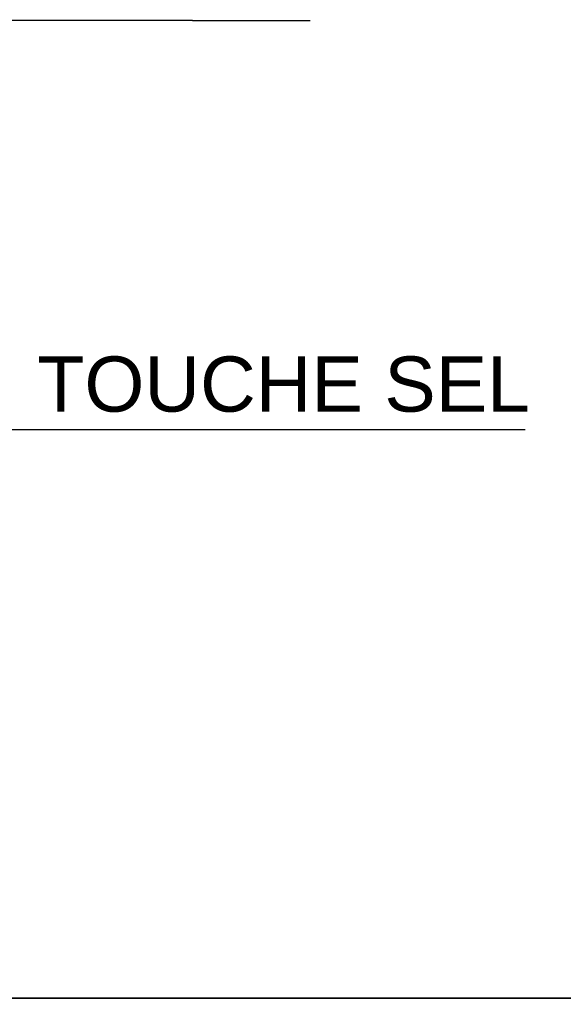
# Model space of a CAD drawing. Extents: x 2205 to 2615, y 964 to 1361.
# Tile 26 of 29: x 2503 to 2531, y 1162 to 1214. Entities that reach past the tile are written whole.
import ezdxf

# ---------------------------------------------------------------- set-up
doc = ezdxf.new("R2010")
doc.units = 0
doc.header["$MEASUREMENT"] = 0
doc.linetypes.add('TRATTEGGIATA2', pattern=[0.375, 0.25, -0.125])
doc.layers.get('0').update_dxf_attribs({"linetype": 'CONTINUOUS'})
doc.layers.add('TRATTEGGIO', color=7, linetype='TRATTEGGIATA2')

msp = doc.modelspace()

# ---------------------------------------------------------------- linework, layer by layer
at = {"color": 7, "linetype": 'ByBlock'}
msp.add_lwpolyline([(2511.841, 1214.094), (2494.107, 1214.094), (2480.472, 1201.257)], dxfattribs=at)
at = {"layer": 'TRATTEGGIO', "color": 0, "linetype": 'ByBlock'}
for p, q in [((2511.841, 1214.094), (2518.069, 1214.094)), ((2487.942, 1192.433), (2526.902, 1192.433)), ((2526.902, 1192.433), (2529.458, 1192.433))]:
    msp.add_line(p, q, dxfattribs=at)
for points in [[(2410.317, 1360.954), (2615.345, 1360.954), (2615.345, 1162.316), (2410.317, 1162.316)], [(2410.317, 1162.316), (2615.345, 1162.316), (2615.345, 963.678), (2410.317, 963.678)]]:
    msp.add_lwpolyline(points, close=True, dxfattribs=at)

# ---------------------------------------------------------------- texts
at = {"color": 7, "linetype": 'Continuous', "insert": (2503.617, 1194.819), "char_height": 2.925, "attachment_point": 4}
msp.add_mtext('{\\fArial|b0|i0|c0|p34;TOUCHE SEL }', dxfattribs=at)

doc.saveas('drawing.dxf')
